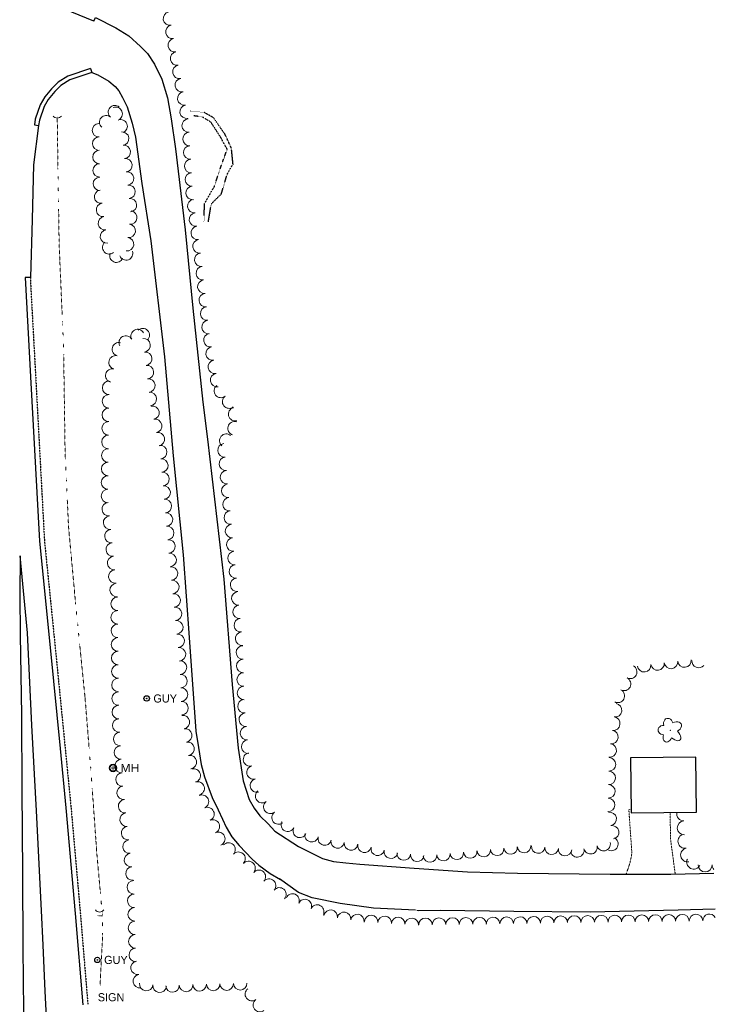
# Model space of a CAD drawing. Extents: x 386588 to 390135, y 96998 to 113606.
# Tile 79 of 92: x 388383 to 388794, y 108323 to 108905. Entities that reach past the tile are written whole.
import ezdxf
from ezdxf.enums import TextEntityAlignment as Align

# ---------------------------------------------------------------- set-up
doc = ezdxf.new("R2010")
doc.units = 0
doc.header["$MEASUREMENT"] = 0
for name, pattern in [('Wisdot1', [0.0625, 0.03125, -0.03125]), ('Wisdot3', [0.1875, 0.125, -0.0625]), ('Wisdot6', [0.375, 0.125, -0.0625, 0.03125, -0.0625, 0.03125, -0.0625])]:
    doc.linetypes.add(name, pattern=pattern)
for name, color, linetype, lineweight in [('E_BLD', 241, 'Continuous', 25), ('E_DRN', 40, 'Continuous', 15), ('E_DTM_SlopeBottom', 3, 'Wisdot1', 25), ('E_DTM_SlopeTop', 3, 'Wisdot1', 25), ('E_DWY', 2, 'Wisdot3', 15), ('E_LAND_Vegetation', 3, 'Continuous', 15), ('E_RDWY', 21, 'Continuous', 25), ('E_RDWY_Gravel', 21, 'Wisdot3', 25), ('E_SGN', 21, 'Continuous', 15), ('E_UTL_EGuyWire', 200, 'Continuous', 25), ('E_UTL_MH', 30, 'Continuous', 15), ('E_WTR', 4, 'Wisdot6', 15)]:
    doc.layers.add(name, color=color, linetype=linetype, lineweight=lineweight)
doc.styles.add('Style-dot_font5', font='dot_font5.shx')

# ---------------------------------------------------------------- blocks, each defined once
blk = doc.blocks.new('CULV')
at = {"layer": 'E_DRN'}
blk.add_arc((0, 6.1), 6.15, 216.8699, 323.1301, dxfattribs=at)
blk = doc.blocks.new('GUY')
at = {"layer": 'E_UTL_EGuyWire'}
for radius in [4, 0.5]:
    blk.add_circle((0, 0), radius, dxfattribs=at)
at = {"layer": 'E_UTL_EGuyWire', "style": 'Style-dot_font5'}
blk.add_text('GUY', height=12, dxfattribs=at).set_placement((10, 0), align=Align.MIDDLE_LEFT)
blk = doc.blocks.new('MH')
at = {"layer": 'E_UTL_MH'}
for radius in [5, 4, 1.5]:
    blk.add_circle((0, 0), radius, dxfattribs=at)
at = {"layer": 'E_UTL_MH', "style": 'Style-dot_font5', "width": 1.111111}
blk.add_text('MH', height=10.8, dxfattribs=at).set_placement((10, 0), align=Align.MIDDLE_LEFT)
blk = doc.blocks.new('SIGN')
at = {"layer": 'E_SGN', "lineweight": 13, "style": 'Style-dot_font5'}
blk.add_text('SIGN', height=12, dxfattribs=at).set_placement((0, 0), align=Align.MIDDLE_CENTER)
blk = doc.blocks.new('DTRE')
at = {"layer": 'E_LAND_Vegetation'}
blk.add_circle((-0.18, 0), 0.183, dxfattribs=at)
for centre, major_axis, ratio in [((-1.87, 5.32), (1.36, -4.98), 0.782863), ((-5.87, 0.15), (4.93, -0.12), 0.832022), ((4.06, 2.74), (-5.27, -2.93), 0.691916), ((-2.49, -5.24), (1.8, 4.86), 0.716896), ((3.54, -3.71), (-5.01, 4.58), 0.560249)]:
    blk.add_ellipse(centre, major_axis=major_axis, ratio=ratio, start_param=1.570796, end_param=4.712389, dxfattribs=at)

msp = doc.modelspace()

# ---------------------------------------------------------------- linework, layer by layer
at = {"layer": 'E_BLD'}
for p, q in [((388782.81, 108469.41), (388744.15, 108469.08)), ((388744.15, 108469.08), (388744.43, 108436.51)), ((388783.09, 108436.84), (388782.81, 108469.41)), ((388744.43, 108436.51), (388783.09, 108436.84))]:
    msp.add_line(p, q, dxfattribs=at)
at = {"layer": 'E_DTM_SlopeBottom'}
msp.add_lwpolyline([(388491.89, 108785.68), (388492.21, 108796.4), (388498.06, 108806.63), (388500.84, 108815.26), (388502.95, 108821.26), (388505.6, 108828.56), (388501.51, 108836.13), (388495.99, 108844.6), (388490.84, 108847.77), (388485.96, 108848.34)], dxfattribs=at)
at = {"layer": 'E_DTM_SlopeTop'}
msp.add_lwpolyline([(388494.47, 108785.82), (388496.22, 108796.37), (388502.12, 108802.18), (388505.6, 108813.82), (388509.07, 108819.82), (388508.14, 108829.17), (388504.24, 108837.62), (388497.53, 108847.24), (388492.08, 108850.38), (388484, 108851.18)], dxfattribs=at)
at = {"layer": 'E_DWY', "flags": 128}
for points in [[(388744.41, 108438.47), (388743.11, 108438.45), (388744.91, 108412.51), (388743.77, 108406.9), (388741.52, 108400.3)], [(388770.52, 108400.44), (388767.82, 108420.63), (388767.46, 108436.71)]]:
    msp.add_lwpolyline(points, dxfattribs=at)
at = {"layer": 'E_LAND_Vegetation'}
for centre, radius, start, end in [((388471.78, 108905.82), 3.99, 100.17022, 280.1549), ((388473.18, 108897.96), 3.99, 100.17022, 280.1549), ((388474.59, 108890.1), 3.99, 100.17022, 280.1549), ((388476, 108882.24), 3.99, 100.17022, 280.1549), ((388477.41, 108874.38), 3.99, 100.16035, 280.14502), ((388478.82, 108866.51), 3.99, 100.16035, 280.14502), ((388480.23, 108858.65), 3.99, 100.16035, 280.14502), ((388439.2, 108850.57), 3.96, 48.93511, 228.91979), ((388439.66, 108849.55), 3.96, 292.14619, 112.13087), ((388481.63, 108850.79), 3.99, 100.16035, 280.14502), ((388434, 108844.6), 3.96, 48.93511, 228.91979), ((388442.64, 108842.21), 3.96, 292.14619, 112.13087), ((388482.86, 108842.66), 3.99, 93.36507, 273.34974), ((388429.78, 108839.86), 3.96, 90.99797, 270.98264), ((388443.54, 108834.9), 3.96, 276.99913, 96.98381), ((388429.92, 108831.94), 3.96, 90.99797, 270.98264), ((388483.33, 108834.69), 3.99, 93.36507, 273.34974), ((388430.05, 108824.03), 3.96, 90.99797, 270.98264), ((388444.51, 108827.04), 3.96, 276.99913, 96.98381), ((388483.8, 108826.72), 3.99, 93.36507, 273.34974), ((388445.47, 108819.18), 3.96, 276.99913, 96.98381), ((388484.27, 108818.74), 3.99, 93.36507, 273.34974), ((388430.19, 108816.11), 3.96, 90.99797, 270.98264), ((388430.33, 108808.19), 3.96, 90.99797, 270.98264), ((388446.43, 108811.33), 3.96, 276.99913, 96.98381), ((388484.74, 108810.77), 3.99, 93.36507, 273.34974), ((388431.03, 108800.59), 3.96, 98.37455, 278.35923), ((388447.31, 108803.5), 3.96, 275.85296, 95.83764), ((388485.2, 108802.8), 3.99, 93.36507, 273.34974), ((388448.12, 108795.62), 3.96, 275.85296, 95.83764), ((388486.13, 108795.02), 3.99, 97.47862, 277.46329), ((388432.18, 108792.76), 3.96, 98.37455, 278.35923), ((388448.35, 108788.21), 3.96, 263.08487, 83.06955), ((388433.33, 108784.93), 3.96, 98.37455, 278.35923), ((388487.16, 108787.1), 3.99, 97.47862, 277.46329), ((388434.49, 108777.09), 3.96, 98.37455, 278.35923), ((388447.4, 108780.36), 3.96, 263.08487, 83.06955), ((388488.2, 108779.18), 3.99, 97.47862, 277.46329), ((388446.44, 108772.5), 3.96, 263.08487, 83.06955), ((388489.24, 108771.26), 3.99, 97.47862, 277.46329), ((388435.86, 108770.63), 3.96, 130.64683, 310.63151), ((388440.12, 108765.69), 3.96, 157.84114, 337.82582), ((388445.86, 108767.06), 3.96, 200.91645, 20.90112), ((388490.28, 108763.34), 3.99, 97.47862, 277.46329), ((388491.24, 108755.36), 3.99, 96.03649, 276.02117), ((388492.08, 108747.42), 3.99, 96.03649, 276.02117), ((388492.92, 108739.48), 3.99, 96.03649, 276.02117), ((388493.76, 108731.54), 3.99, 96.03649, 276.02117), ((388455.68, 108718.78), 4, 313.379, 133.36368), ((388494.59, 108723.59), 3.99, 96.03649, 276.02117), ((388445.67, 108714.44), 4, 28.47311, 208.45779), ((388452.7, 108718.25), 4, 28.47311, 208.45779), ((388456.15, 108712.76), 4, 277.22971, 97.21439), ((388495.67, 108715.82), 3.99, 99.61906, 279.60374), ((388441.62, 108710.45), 4, 75.8051, 255.78978), ((388497.01, 108707.94), 3.99, 99.61906, 279.60374), ((388439.65, 108702.69), 4, 75.8051, 255.78978), ((388457.16, 108704.82), 4, 277.22971, 97.21439), ((388458.15, 108696.93), 4, 276.15821, 96.14289), ((388498.34, 108700.07), 3.99, 99.61906, 279.60374), ((388437.69, 108694.94), 4, 75.8051, 255.78978), ((388499.67, 108692.19), 3.99, 99.61906, 279.60374), ((388435.83, 108687.67), 4, 89.24981, 269.23448), ((388459.01, 108688.97), 4, 276.15821, 96.14289), ((388501.88, 108685.82), 3.99, 127.87073, 307.85541), ((388435.72, 108679.67), 4, 89.24981, 269.23448), ((388459.87, 108681.02), 4, 276.15821, 96.14289), ((388506.78, 108679.51), 3.99, 127.87073, 307.85541), ((388461.38, 108672.98), 4, 281.49941, 101.48409), ((388510.32, 108672.06), 3.99, 105.14518, 285.12986), ((388435.62, 108671.68), 4, 89.24981, 269.23448), ((388435.51, 108663.68), 4, 89.24981, 269.23448), ((388462.97, 108665.14), 4, 281.49941, 101.48409), ((388509.95, 108663.7), 3.99, 73.89399, 253.87867), ((388435.41, 108655.69), 4, 89.45129, 269.43597), ((388464.57, 108657.3), 4, 281.49941, 101.48409), ((388505.1, 108656.45), 3.99, 50.1561, 230.14077), ((388465.98, 108649.68), 4, 274.97628, 94.96096), ((388504.04, 108650.74), 3.99, 95.33164, 275.31632), ((388435.34, 108647.69), 4, 89.45129, 269.43597), ((388504.78, 108642.79), 3.99, 95.33164, 275.31632), ((388435.26, 108639.69), 4, 89.45129, 269.43597), ((388466.67, 108641.71), 4, 274.97628, 94.96096), ((388435.18, 108631.7), 4, 89.45129, 269.43597), ((388467.36, 108633.74), 4, 274.97628, 94.96096), ((388505.52, 108634.84), 3.99, 95.33164, 275.31632), ((388468.06, 108625.78), 4, 274.97628, 94.96096), ((388506.26, 108626.88), 3.99, 95.33164, 275.31632), ((388435.1, 108623.7), 4, 89.45129, 269.43597), ((388435.61, 108615.95), 4, 95.60754, 275.59221), ((388468.75, 108617.81), 4, 274.97628, 94.96096), ((388507, 108618.93), 3.99, 95.33164, 275.31632), ((388436.39, 108607.99), 4, 95.60754, 275.59221), ((388469.44, 108609.84), 4, 274.97628, 94.96096), ((388507.74, 108610.98), 3.99, 95.33164, 275.31632), ((388508.48, 108603.03), 3.99, 95.33164, 275.31632), ((388437.17, 108600.04), 4, 95.60754, 275.59221), ((388470.14, 108601.87), 4, 274.97628, 94.96096), ((388437.95, 108592.08), 4, 95.60754, 275.59221), ((388470.83, 108593.91), 4, 274.97628, 94.96096), ((388509.22, 108595.08), 3.99, 95.33164, 275.31632), ((388471.59, 108585.92), 4, 275.66636, 95.65104), ((388509.97, 108587.12), 3.99, 95.33164, 275.31632), ((388438.73, 108584.12), 4, 95.60754, 275.59221), ((388510.71, 108579.17), 3.99, 95.33164, 275.31632), ((388439.51, 108576.16), 4, 95.60754, 275.59221), ((388472.38, 108577.96), 4, 275.66636, 95.65104), ((388440.29, 108568.2), 4, 95.60754, 275.59221), ((388473.17, 108570), 4, 275.66636, 95.65104), ((388511.45, 108571.22), 3.99, 95.36349, 275.34816), ((388473.96, 108562.04), 4, 275.66636, 95.65104), ((388512.2, 108563.27), 3.99, 95.36349, 275.34816), ((388440.82, 108560.04), 4, 90.63503, 270.61971), ((388440.91, 108552.05), 4, 90.63503, 270.61971), ((388474.74, 108554.09), 4, 275.66636, 95.65104), ((388512.94, 108555.32), 3.99, 95.36349, 275.34816), ((388441, 108544.05), 4, 90.63503, 270.61971), ((388475.53, 108546.13), 4, 275.66636, 95.65104), ((388513.69, 108547.37), 3.99, 95.36349, 275.34816), ((388476.32, 108538.17), 4, 275.66636, 95.65104), ((388514.43, 108539.42), 3.99, 95.36349, 275.34816), ((388441.08, 108536.05), 4, 90.63503, 270.61971), ((388441.17, 108528.06), 4, 90.63503, 270.61971), ((388477.11, 108530.21), 4, 275.66636, 95.65104), ((388514.91, 108531.31), 3.99, 91.55195, 271.53663), ((388477.68, 108522.36), 4, 272.20467, 92.18935), ((388515.13, 108523.33), 3.99, 91.55195, 271.53663), ((388760.08, 108524.76), 3.99, 187.2392, 7.22388), ((388768.05, 108525.65), 3.99, 186.26192, 6.2466), ((388775.99, 108526.52), 3.99, 186.26192, 6.2466), ((388784.36, 108526.21), 3.99, 174.93538, 320.03851), ((388441.26, 108520.06), 4, 90.63503, 270.61971), ((388515.34, 108515.34), 3.99, 91.55195, 271.53663), ((388743.93, 108519.8), 3.99, 242.65379, 62.63847), ((388752.16, 108523.76), 3.99, 187.2392, 7.22388), ((388441.35, 108512.06), 4, 90.63503, 270.61971), ((388477.98, 108514.37), 4, 272.20467, 92.18935), ((388740.26, 108512.71), 3.99, 242.65379, 62.63847), ((388441.43, 108504.06), 4, 90.63503, 270.61971), ((388478.29, 108506.38), 4, 272.20467, 92.18935), ((388515.56, 108507.36), 3.99, 91.55195, 271.53663), ((388736.59, 108505.62), 3.99, 242.65379, 62.63847), ((388478.59, 108498.39), 4, 272.20467, 92.18935), ((388515.85, 108499.52), 3.99, 95.34962, 275.33429), ((388441.52, 108496.07), 4, 90.63503, 270.61971), ((388516.59, 108491.57), 3.99, 95.34962, 275.33429), ((388734.99, 108497.12), 3.99, 262.28228, 82.26696), ((388441.82, 108488.18), 4, 93.39077, 273.37545), ((388479.42, 108490.17), 4, 279.86385, 99.84852), ((388733.92, 108489.21), 3.99, 262.28228, 82.26696), ((388442.29, 108480.19), 4, 93.39077, 273.37545), ((388480.79, 108482.29), 4, 279.86385, 99.84852), ((388517.34, 108483.62), 3.99, 95.34962, 275.33429), ((388732.84, 108481.29), 3.99, 262.28228, 82.26696), ((388482.15, 108474.41), 4, 279.86385, 99.84852), ((388518.08, 108475.66), 3.99, 95.34962, 275.33429), ((388442.76, 108472.21), 4, 93.39077, 273.37545), ((388731.77, 108473.38), 3.99, 262.28228, 82.26696), ((388443.24, 108464.23), 4, 93.39077, 273.37545), ((388483.52, 108466.53), 4, 279.86385, 99.84852), ((388519.13, 108468.11), 3.99, 104.68406, 284.66873), ((388731.4, 108465.18), 3.99, 268.65446, 88.63913), ((388485.82, 108458.61), 4, 286.82397, 106.80865), ((388521.15, 108460.39), 3.99, 104.68406, 284.66873), ((388731.21, 108457.19), 3.99, 268.65446, 88.63913), ((388443.71, 108456.24), 4, 93.39077, 273.37545), ((388488.13, 108450.96), 4, 286.82397, 106.80865), ((388523.17, 108452.66), 3.99, 104.68406, 284.66873), ((388444.38, 108448.38), 4, 96.28114, 276.26582), ((388526.25, 108446.38), 3.99, 127.6487, 307.63338), ((388731.02, 108449.21), 3.99, 268.65446, 88.63913), ((388445.26, 108440.43), 4, 96.28114, 276.26582), ((388490.71, 108443.13), 4, 293.65503, 113.63971), ((388531.13, 108440.06), 3.99, 127.6487, 307.63338), ((388730.83, 108441.22), 3.99, 268.65446, 88.63913), ((388493.91, 108435.8), 4, 293.65503, 113.63971), ((388446.13, 108432.48), 4, 96.28114, 276.26582), ((388497.12, 108428.48), 4, 293.65503, 113.63971), ((388536.01, 108433.73), 3.99, 127.6487, 307.63338), ((388731.81, 108432.91), 3.99, 280.30806, 100.29274), ((388775.56, 108435.9), 4.13, 168.24827, 271.96717), ((388775.84, 108427.64), 4.13, 91.98249, 271.96717), ((388447.01, 108424.53), 4, 96.28114, 276.26582), ((388541.44, 108429.5), 3.99, 152.8339, 332.81858), ((388548.55, 108425.86), 3.99, 152.8339, 332.81858), ((388733.24, 108425.05), 3.99, 280.30806, 100.29274), ((388447.88, 108416.59), 4, 96.28114, 276.26582), ((388500.33, 108421.15), 4, 293.65503, 113.63971), ((388555.56, 108423.3), 3.99, 165.83611, 345.82078), ((388563.3, 108421.34), 3.99, 165.83611, 345.82078), ((388570.9, 108419.63), 3.99, 170.94977, 350.93445), ((388732.82, 108418.15), 3.99, 244.26689, 64.25156), ((388776.26, 108419.75), 4.13, 101.25882, 281.2435), ((388506.42, 108414.83), 4, 317.38675, 137.37143), ((388578.79, 108418.38), 3.99, 170.94977, 350.93445), ((388586.8, 108417.07), 3.99, 167.29333, 347.278), ((388594.6, 108415.31), 3.99, 167.29333, 347.278), ((388602.39, 108413.55), 3.99, 167.29333, 347.278), ((388649.35, 108413.7), 3.99, 185.64777, 5.63245), ((388657.3, 108414.48), 3.99, 185.64777, 5.63245), ((388665.25, 108415.26), 3.99, 185.64777, 5.63245), ((388673.2, 108416.05), 3.99, 185.64777, 5.63245), ((388681.15, 108416.83), 3.99, 185.64777, 5.63245), ((388689.5, 108416.6), 3.99, 174.58649, 354.57117), ((388697.45, 108415.85), 3.99, 174.58649, 354.57117), ((388705.4, 108415.09), 3.99, 174.58649, 354.57117), ((388712.66, 108414.35), 3.99, 193.38533, 13.37001), ((388720.43, 108416.2), 3.99, 193.38533, 13.37001), ((388728.2, 108418.05), 3.99, 193.38533, 13.37001), ((388777.87, 108411.64), 4.13, 101.25882, 281.2435), ((388448.75, 108408.64), 4, 96.28114, 276.26582), ((388512.31, 108409.41), 4, 317.38675, 137.37143), ((388610.03, 108412.5), 3.99, 174.32725, 354.31193), ((388617.98, 108411.71), 3.99, 174.32725, 354.31193), ((388625.51, 108411.34), 3.99, 185.64777, 5.63245), ((388633.46, 108412.13), 3.99, 185.64777, 5.63245), ((388641.41, 108412.91), 3.99, 185.64777, 5.63245), ((388781.41, 108407.43), 4.13, 153.78003, 333.76471), ((388449.63, 108400.69), 4, 96.28114, 276.26582), ((388518.25, 108403.96), 4, 319.36461, 139.34928), ((388524.32, 108398.75), 4, 319.36461, 139.34928), ((388788.26, 108405.73), 4.13, 180.21733, 0.202), ((388796.53, 108405.76), 4.13, 180.21733, 219.6284), ((388450.46, 108392.56), 4, 91.60161, 271.58629), ((388530.39, 108393.54), 4, 319.36461, 139.34928), ((388536.46, 108388.33), 4, 319.36461, 139.34928), ((388450.68, 108384.57), 4, 91.60161, 271.58629), ((388544.26, 108384.73), 4, 335.85349, 155.83817), ((388551.56, 108381.46), 4, 335.85349, 155.83817), ((388450.9, 108376.57), 4, 91.60161, 271.58629), ((388558.85, 108378.18), 4, 335.85349, 155.83817), ((388566.8, 108375.18), 4, 350.88733, 170.87201), ((388574.7, 108373.91), 4, 350.88733, 170.87201), ((388582.59, 108372.64), 4, 350.88733, 170.87201), ((388590.76, 108372.05), 4, 356.02815, 176.01282), ((388598.73, 108371.49), 4, 356.02815, 176.01282), ((388606.71, 108370.94), 4, 356.02815, 176.01282), ((388614.69, 108370.38), 4, 356.02815, 176.01282), ((388622.86, 108370.34), 4, 0.79519, 180.77987), ((388630.85, 108370.45), 4, 0.79519, 180.77987), ((388638.85, 108370.56), 4, 0.79519, 180.77987), ((388646.85, 108370.67), 4, 0.79519, 180.77987), ((388654.85, 108370.78), 4, 0.79519, 180.77987), ((388662.84, 108370.89), 4, 0.79519, 180.77987), ((388670.84, 108371), 4, 0.79519, 180.77987), ((388678.84, 108371.11), 4, 0.79519, 180.77987), ((388686.85, 108371.28), 4, 1.22516, 181.20984), ((388694.84, 108371.45), 4, 1.22516, 181.20984), ((388702.84, 108371.62), 4, 1.22516, 181.20984), ((388710.81, 108371.76), 4, 0.6864, 180.67107), ((388718.81, 108371.85), 4, 0.6864, 180.67107), ((388726.81, 108371.95), 4, 0.6864, 180.67107), ((388734.81, 108372.04), 4, 0.6864, 180.67107), ((388742.8, 108372.14), 4, 0.6864, 180.67107), ((388750.8, 108372.23), 4, 0.6864, 180.67107), ((388758.8, 108372.33), 4, 0.6864, 180.67107), ((388766.79, 108372.42), 4, 0.6864, 180.67107), ((388774.79, 108372.52), 4, 0.6864, 180.67107), ((388782.79, 108372.61), 4, 0.6864, 180.67107), ((388790.78, 108372.71), 4, 30.20549, 180.67107), ((388451.13, 108368.58), 4, 91.60161, 271.58629), ((388451.35, 108360.58), 4, 91.60161, 271.58629), ((388451.57, 108352.59), 4, 91.60161, 271.58629), ((388452.63, 108344.98), 4, 99.71681, 279.70149), ((388453.98, 108337.09), 4, 99.71681, 279.70149), ((388457.75, 108335.34), 4, 172.73567, 352.72035), ((388465.69, 108334.33), 4, 172.73567, 352.72035), ((388473.32, 108334.52), 4, 182.34399, 2.32867), ((388481.31, 108334.85), 4, 182.34399, 2.32867), ((388489.3, 108335.17), 4, 182.34399, 2.32867), ((388497.33, 108335.4), 4, 181.5272, 1.51188), ((388505.32, 108335.61), 4, 181.5272, 1.51188), ((388513.31, 108335.82), 4, 181.5272, 1.51188), ((388520.21, 108329.39), 4, 126.31056, 306.29524), ((388524.95, 108322.94), 4, 126.31056, 306.29524)]:
    msp.add_arc(centre, radius, start, end, dxfattribs=at)
at = {"layer": 'E_RDWY', "flags": 128}
for points in [[(388426.77, 108904.27), (388413.83, 108909.68), (388407.46, 108912.93), (388403.46, 108915.58), (388396.38, 108921.21), (388391.08, 108927.34), (388388.75, 108931.74), (388387.13, 108935.6), (388385.67, 108940.8), (388384.82, 108946.77)], [(388426.77, 108904.27), (388427.69, 108906.49), (388439.86, 108900.41), (388447.5, 108895.56), (388454.44, 108889.3), (388458.42, 108885.17), (388462.62, 108878.92), (388466.97, 108869.99), (388470.3, 108858.91), (388472.52, 108846.63), (388474.96, 108828.88), (388480.77, 108780.96), (388485.26, 108734.65), (388491.26, 108679.23), (388493.93, 108657.28), (388503.64, 108574.68), (388508.58, 108512.31), (388512.09, 108474.71), (388515.11, 108455.45), (388518.66, 108444.32), (388521.49, 108439.28), (388524.92, 108434.86), (388529.82, 108429.96), (388533.81, 108425.67), (388547.85, 108416.56), (388556.49, 108412.24), (388562.07, 108409.53), (388568.43, 108407.74), (388575.72, 108407.03), (388584.01, 108406.22), (388616.18, 108403.81), (388647.61, 108401.61), (388677.23, 108400.84), (388732.03, 108400.27), (388767.9, 108400.39), (388793.42, 108400.83)], [(388424.88, 108876.29), (388411.48, 108871.83), (388405.65, 108868.3), (388401.79, 108864.36), (388397.75, 108859.52), (388395.07, 108854.94), (388392.16, 108846.35), (388391.62, 108843.11)], [(388425.67, 108873.92), (388412.53, 108869.55), (388407.22, 108866.32), (388403.64, 108862.68), (388399.8, 108858.08), (388397.36, 108853.9), (388394.59, 108845.73), (388394.08, 108842.7)], [(388424.88, 108876.29), (388425.63, 108874.01), (388429.1, 108872.54), (388435.6, 108868.85), (388439.35, 108865.78), (388441.52, 108863.19), (388443.77, 108859.2), (388446.39, 108853.7), (388449.35, 108844.13), (388451.46, 108835.71), (388455.12, 108808.3), (388460.52, 108774.53), (388468.59, 108706), (388473.74, 108647.5), (388479.51, 108588.89), (388483.21, 108540.1), (388487.07, 108484.82), (388488.75, 108475.16), (388490.16, 108465), (388492.13, 108457.71), (388496.76, 108445.58), (388500.3, 108438.26), (388502.75, 108432.7), (388504.96, 108428.04), (388508.36, 108422.45), (388512.64, 108417.32), (388520.4, 108409.11), (388524.37, 108405.71), (388531.12, 108400.68), (388537.23, 108397.09), (388537.33, 108397.04)], [(388391.62, 108843.11), (388393.98, 108842.72), (388391, 108819.51), (388390.33, 108787.1), (388389.25, 108752.83), (388386.17, 108752.77), (388389.37, 108694.12), (388394.57, 108597.06), (388400.92, 108534.26), (388406.82, 108474.6), (388410.28, 108439.57), (388415.78, 108376.98), (388420.24, 108323.17)], [(388401.28, 108258.03), (388400.07, 108289.07), (388398, 108331.12), (388396.74, 108358.41), (388395.88, 108378.82), (388392.96, 108437.76), (388390.18, 108488.41), (388387.62, 108542.82), (388383.19, 108588.47), (388382.92, 108565.41), (388383.16, 108541.62), (388384.04, 108494.29), (388384.24, 108450.14), (388384.59, 108400.79), (388384.85, 108356.64), (388385.16, 108319.48), (388385.53, 108288.31), (388385.65, 108261.96)], [(388616.97, 108379.07), (388592.08, 108380.19), (388572.34, 108382.92), (388555.77, 108386.28), (388547.77, 108389.38), (388536.54, 108397.5)], [(388617.71, 108379.01), (388619.02, 108378.92), (388631.73, 108379.03), (388675.11, 108378.49), (388720.17, 108377.98), (388772.25, 108379.27), (388794.08, 108379.88)]]:
    msp.add_lwpolyline(points, dxfattribs=at)
at = {"layer": 'E_RDWY_Gravel', "flags": 128}
msp.add_lwpolyline([(388389.28, 108752.83), (388389.33, 108749.83), (388392.36, 108694.29), (388397.56, 108597.29), (388403.9, 108534.56), (388409.8, 108474.89), (388413.27, 108439.85), (388418.77, 108377.24), (388423.23, 108323.41)], dxfattribs=at)
at = {"layer": 'E_WTR', "flags": 128}
for points in [[(388405.11, 108847.87), (388405.58, 108816.77)], [(388405.65, 108812.49), (388405.68, 108810.34)], [(388405.74, 108806.05), (388405.78, 108803.91)], [(388405.84, 108799.62), (388405.87, 108797.48)], [(388405.94, 108793.19), (388406.26, 108772.16), (388406.69, 108762.11)], [(388406.69, 108762.11), (388408.04, 108731.04)], [(388408.22, 108726.75), (388408.31, 108724.61)], [(388408.5, 108720.33), (388408.59, 108718.18)], [(388408.78, 108713.9), (388408.86, 108711.88), (388408.87, 108711.76)], [(388408.93, 108707.47), (388409.39, 108676.38)], [(388409.39, 108676.38), (388409.79, 108648.82), (388409.95, 108645.29)], [(388410.16, 108641), (388410.26, 108638.86)], [(388410.46, 108634.57), (388410.56, 108632.43)], [(388410.76, 108628.15), (388410.86, 108626.01)], [(388411.06, 108621.72), (388411.83, 108605.26), (388413.17, 108590.71)], [(388413.17, 108590.71), (388416.03, 108559.74)], [(388416.45, 108555.47), (388416.66, 108553.34)], [(388417.09, 108549.07), (388417.3, 108546.94)], [(388417.73, 108542.67), (388417.95, 108540.54)], [(388418.38, 108536.27), (388421.49, 108505.33)], [(388421.49, 108505.33), (388421.58, 108504.47), (388424, 108474.34)], [(388424.35, 108470.06), (388424.52, 108467.92)], [(388424.86, 108463.65), (388425.03, 108461.51)], [(388425.36, 108457.23), (388425.51, 108455.09)], [(388425.81, 108450.82), (388428.02, 108419.8)], [(388428.02, 108419.8), (388428.54, 108412.53), (388430.68, 108388.83)], [(388431.06, 108384.56), (388431.26, 108382.43)], [(388429.83, 108375.72), (388428.67, 108375.76)], [(388430.07, 108375.72), (388429.99, 108375.72)], [(388430.31, 108375.71), (388430.23, 108375.71)], [(388430.55, 108375.7), (388430.47, 108375.7)], [(388431.86, 108375.65), (388430.71, 108375.69)], [(388431.64, 108378.16), (388431.83, 108376.02)], [(388431.89, 108371.76), (388431.91, 108369.63)], [(388431.94, 108365.37), (388431.95, 108364.07), (388430.45, 108334.33)]]:
    msp.add_lwpolyline(points, dxfattribs=at)

# ---------------------------------------------------------------- block references
at = {"layer": 'E_DRN', "xscale": 0.5, "yscale": 0.5, "zscale": 0.5}
for p in [(388405.13, 108847.03), (388430.15, 108377.92)]:
    msp.add_blockref('CULV', p, dxfattribs=at)
at = {"layer": 'E_LAND_Vegetation', "xscale": 0.6769248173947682, "yscale": 0.6769248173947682, "zscale": 0.6769248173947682}
msp.add_blockref('DTRE', (388767.69, 108485.32), dxfattribs=at)
at = {"layer": 'E_SGN', "xscale": 0.3999999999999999, "yscale": 0.3999999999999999, "zscale": 0.3999999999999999}
msp.add_blockref('SIGN', (388436.95, 108327.58), dxfattribs=at)
at = {"layer": 'E_UTL_EGuyWire', "xscale": 0.3999999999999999, "yscale": 0.3999999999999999, "zscale": 0.3999999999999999}
for p in [(388458.01, 108504.11), (388428.86, 108349.62)]:
    msp.add_blockref('GUY', p, dxfattribs=at)
at = {"layer": 'E_UTL_MH', "xscale": 0.4444444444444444, "yscale": 0.4444444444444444, "zscale": 0.4444444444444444}
msp.add_blockref('MH', (388438.1, 108463.06), dxfattribs=at)

doc.saveas('drawing.dxf')
